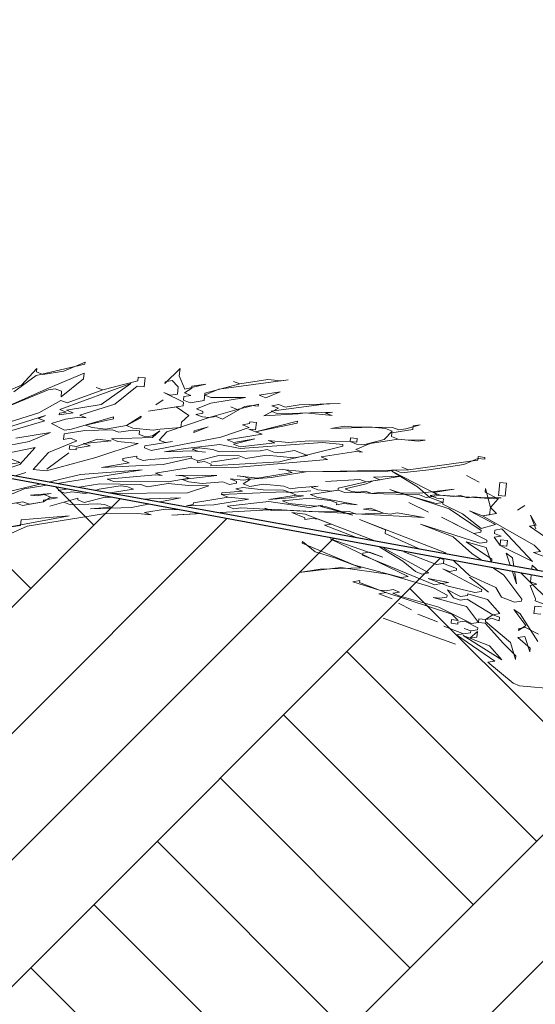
# Model space of a CAD drawing. Header units: millimetres. Extents: x 208545 to 5957542, y -593447 to 257160.
# Tile 45 of 60: x 5945517 to 5946267, y -589689 to -588257. Entities that reach past the tile are written whole.
import ezdxf

# ---------------------------------------------------------------- set-up
doc = ezdxf.new("R2010")
doc.units = ezdxf.units.MM
doc.header["$MEASUREMENT"] = 0
doc.linetypes.add('Wipeout_Contour', pattern=[1000, 0, -1000])
doc.layers.add('Sytuacja - Teren', color=7, linetype='Continuous')
doc.layers.add('Wnętrze - Umeblowanie', color=7, linetype='Continuous')
for name, color, linetype, lineweight in [('Sytuacja - Teren_Nr_pióra__1', 7, 'Continuous', 13), ('Sytuacja - Teren_Nr_pióra__21', 7, 'Continuous', 25), ('Wnętrze - Umeblowanie_Nr_pióra__2', 8, 'Continuous', 13)]:
    doc.layers.add(name, color=color, linetype=linetype, lineweight=lineweight)

# ---------------------------------------------------------------- blocks, each defined once
blk = doc.blocks.new('Krzewy 27[17]_4', base_point=(5946573.8, -589259.9))
at = {"layer": 'Wnętrze - Umeblowanie_Nr_pióra__2', "color": 8, "linetype": 'Continuous', "lineweight": 13}
for p, q in [((5946124, -588947.4), (5946058, -588913.7)), ((5946058, -588913.7), (5946095.4, -588936.4)), ((5946166.6, -588919.7), (5946185.4, -588929.7)), ((5946185.4, -588929.7), (5946166.6, -588919.7)), ((5946064.8, -588944), (5946055.3, -588940.3)), ((5946055.3, -588940.3), (5946141.7, -588968.1)), ((5946095.4, -588936.4), (5946113.6, -588951.7)), ((5946193.9, -588944), (5946194.4, -588938.6)), ((5946194.4, -588938.6), (5946201.5, -588966.2)), ((5946215.2, -588930.1), (5946213.2, -588948.7)), ((5946225, -588931.1), (5946215.2, -588930.1)), ((5946223, -588949.7), (5946225, -588931.1)), ((5946122.6, -588960.7), (5946064.8, -588944)), ((5946113.6, -588951.7), (5946132.7, -588959.1)), ((5946113.9, -588949.1), (5946124, -588947.4)), ((5946123.5, -588952.8), (5946113.9, -588949.1)), ((5946133.3, -588953.8), (5946123.5, -588952.8)), ((5946132.4, -588961.7), (5946133.3, -588953.8)), ((5946212.7, -588954), (5946193.9, -588944)), ((5946201.5, -588966.2), (5946212.7, -588954)), ((5946213.2, -588948.7), (5946223, -588949.7)), ((5945883.3, -588970.7), (5945873.8, -588967.1)), ((5945873.8, -588967.1), (5945883.3, -588970.7)), ((5945893.4, -588969.1), (5945883.3, -588970.7)), ((5945883.3, -588970.7), (5945903.3, -588970.1)), ((5945903.3, -588970.1), (5945893.4, -588969.1)), ((5945963.3, -588965.6), (5945953.5, -588964.6)), ((5945953.5, -588964.6), (5946001.7, -588977.7)), ((5946001.7, -588977.7), (5945963.3, -588965.6)), ((5946083.1, -588959.3), (5946111.4, -588973)), ((5946111.4, -588973), (5946083.1, -588959.3)), ((5946132.7, -588959.1), (5946122.6, -588960.7)), ((5946160.8, -588975.4), (5946132.4, -588961.7)), ((5946141.7, -588968.1), (5946188.1, -588999.7)), ((5946201.5, -588966.2), (5946200.4, -588976.8)), ((5946210.5, -588975.2), (5946201.5, -588966.2)), ((5946251.4, -588963.4), (5946240.8, -588970.3)), ((5946240.8, -588970.3), (5946251.4, -588963.4)), ((5945932.4, -588975.9), (5945912.8, -588973.8)), ((5945912.8, -588973.8), (5945931.9, -588981.2)), ((5945931.9, -588981.2), (5945931.6, -588983.8)), ((5945931.6, -588983.8), (5945941.7, -588982.2)), ((5946056.5, -589023.6), (5945932.4, -588975.9)), ((5945941.7, -588982.2), (5945951.5, -588983.2)), ((5945951.5, -588983.2), (5945970.6, -588990.6)), ((5946135.1, -589031.8), (5946011, -588984)), ((5946011, -588984), (5946049.2, -588998.7)), ((5946177.7, -589004), (5946130.5, -588980.3)), ((5946130.5, -588980.3), (5946196.5, -589014)), ((5946188.3, -588997.1), (5946160.8, -588975.4)), ((5946190.3, -588978.5), (5946171.2, -588971.1)), ((5946171.2, -588971.1), (5946208.8, -588991.1)), ((5946190.3, -588978.5), (5946210.5, -588975.2)), ((5946200.4, -588976.8), (5946190.3, -588978.5)), ((5946265.3, -589021.2), (5946190.3, -588978.5)), ((5946267.7, -588997.3), (5946259.8, -588977.7)), ((5946259.8, -588977.7), (5946268.3, -588992)), ((5945970.6, -588990.6), (5945960.5, -588992.2)), ((5945960.5, -588992.2), (5946036.9, -589021.6)), ((5946049.2, -588998.7), (5946048.6, -589004)), ((5946186.1, -589018.3), (5946099.7, -588990.5)), ((5946099.7, -588990.5), (5946147.4, -589008.9)), ((5946208.8, -588991.1), (5946188.3, -588997.1)), ((5946208, -588999.1), (5946207.4, -589004.4)), ((5946218.1, -588997.5), (5946208, -588999.1)), ((5946227.1, -589006.5), (5946218.1, -588997.5)), ((5946268.3, -588992), (5946258.2, -588993.6)), ((5946258.2, -588993.6), (5946304.5, -589025.3)), ((5946045.1, -589038.6), (5945968.4, -589011.8)), ((5945968.4, -589011.8), (5946081.9, -589066.5)), ((5946048.6, -589004), (5946134, -589042.4)), ((5946147.4, -589008.9), (5946174.7, -589033.2)), ((5946187.8, -589002.4), (5946177.7, -589004)), ((5946188.1, -588999.7), (5946187.8, -589002.4)), ((5946217, -589008.1), (5946206.9, -589009.7)), ((5946206.9, -589009.7), (5946215.6, -589021.4)), ((5946207.4, -589004.4), (5946217, -589008.1)), ((5946216.4, -589013.4), (5946215.6, -589021.4)), ((5946226.2, -589014.4), (5946216.4, -589013.4)), ((5946262.8, -589045.1), (5946227.1, -589006.5)), ((5945928, -589018.3), (5945928.3, -589015.7)), ((5946004.1, -589050.4), (5945928, -589018.3)), ((5945928.3, -589015.7), (5945946.6, -589031)), ((5946036.9, -589021.6), (5946074.2, -589044.3)), ((5946046.4, -589025.3), (5946056.5, -589023.6)), ((5946112.1, -589061.6), (5946046.4, -589025.3)), ((5946195.4, -589024.6), (5946166.5, -589016.3)), ((5946166.5, -589016.3), (5946203.6, -589041.6)), ((5946196.2, -589016.7), (5946186.1, -589018.3)), ((5946203, -589046.9), (5946195.4, -589024.6)), ((5946196.5, -589014), (5946196.2, -589016.7)), ((5946215.6, -589021.4), (5946262.8, -589045.1)), ((5946215.6, -589021.4), (5946225.4, -589022.4)), ((5946225.4, -589022.4), (5946226.2, -589014.4)), ((5946274.2, -589030.2), (5946265.3, -589021.2)), ((5945946.6, -589031), (5945975.5, -589039.4)), ((5945975.5, -589039.4), (5946013.7, -589054.1)), ((5946015.6, -589035.5), (5946015.9, -589032.8)), ((5946120.3, -589078.6), (5946015.6, -589035.5)), ((5946015.9, -589032.8), (5946026, -589031.2)), ((5946026, -589031.2), (5946045.1, -589038.6)), ((5946123.3, -589049.4), (5946075.6, -589031)), ((5946075.6, -589031), (5946123.3, -589049.4)), ((5946134, -589042.4), (5946133.4, -589047.7)), ((5946171.3, -589065.1), (5946135.1, -589031.8)), ((5946174.7, -589033.2), (5946221, -589064.9)), ((5946203.6, -589041.6), (5946203, -589046.9)), ((5946233.6, -589039.4), (5946224.3, -589033)), ((5946224.3, -589033), (5946239.5, -589077.6)), ((5946239.5, -589077.6), (5946233.6, -589039.4)), ((5946264.2, -589031.8), (5946274.2, -589030.2)), ((5946283.2, -589039.1), (5946264.2, -589031.8)), ((5945923.6, -589060.8), (5945983.9, -589053.7)), ((5945953.9, -589055.9), (5945923.6, -589060.8)), ((5946013.7, -589054.1), (5945953.9, -589055.9)), ((5945983.9, -589053.7), (5946052.4, -589063.5)), ((5946071.8, -589068.2), (5946004.1, -589050.4)), ((5946074.2, -589044.3), (5946092.5, -589059.6)), ((5946133.4, -589047.7), (5946123.3, -589049.4)), ((5946123.3, -589049.4), (5946133.4, -589047.7)), ((5946142.2, -589059.4), (5946132.6, -589055.7)), ((5946132.6, -589055.7), (5946189.1, -589085.7)), ((5946133.4, -589047.7), (5946152.5, -589055.1)), ((5946152.5, -589055.1), (5946152.3, -589057.7)), ((5946262.2, -589050.4), (5946259.7, -589074.3)), ((5946289.5, -589074.7), (5946262.2, -589050.4)), ((5946052.4, -589063.5), (5946110.2, -589080.2)), ((5946081.9, -589066.5), (5946071.8, -589068.2)), ((5946092.5, -589059.6), (5946102, -589063.3)), ((5946102, -589063.3), (5946112.1, -589061.6)), ((5946140.5, -589075.3), (5946111.3, -589069.6)), ((5946111.3, -589069.6), (5946130.4, -589076.9)), ((5946152.3, -589057.7), (5946142.2, -589059.4)), ((5946171.1, -589067.8), (5946198.6, -589089.4)), ((5946198.6, -589089.4), (5946171.1, -589067.8)), ((5946209.3, -589082.5), (5946171.3, -589065.1)), ((5946221, -589064.9), (5946247.2, -589099.8)), ((5946011.7, -589072.7), (5946001.6, -589074.3)), ((5946001.6, -589074.3), (5946040.1, -589086.4)), ((5946011.4, -589075.3), (5946011.7, -589072.7)), ((5946040.1, -589086.4), (5946011.4, -589075.3)), ((5946110.2, -589080.2), (5946119.8, -589083.9)), ((5946119.8, -589083.9), (5946138.6, -589093.9)), ((5946130.4, -589076.9), (5946120.3, -589078.6)), ((5946130.4, -589076.9), (5946140.5, -589075.3)), ((5946140, -589080.6), (5946130.4, -589076.9)), ((5946178.7, -589090), (5946140, -589080.6)), ((5946217.7, -589096.8), (5946209.3, -589082.5)), ((5946269.3, -589078), (5946259.2, -589079.6)), ((5946259.2, -589079.6), (5946267.1, -589099.2)), ((5946259.7, -589074.3), (5946269.3, -589078)), ((5946049.6, -589090), (5946039.5, -589091.7)), ((5946039.5, -589091.7), (5946049.6, -589090)), ((5946039.5, -589091.7), (5946058.6, -589099)), ((5946058.6, -589099), (5946039.5, -589091.7)), ((5946049.9, -589087.4), (5946040.1, -589086.4)), ((5946040.1, -589086.4), (5946049.6, -589090)), ((5946049.6, -589090), (5946145.6, -589121.5)), ((5946060, -589085.7), (5946049.9, -589087.4)), ((5946059.5, -589091), (5946069.5, -589089.4)), ((5946069, -589094.7), (5946059.5, -589091)), ((5946069.5, -589089.4), (5946060, -589085.7)), ((5946126.8, -589111.5), (5946069, -589094.7)), ((5946128.2, -589098.2), (5946118.4, -589097.2)), ((5946118.4, -589097.2), (5946166.7, -589110.2)), ((5946138.3, -589096.6), (5946128.2, -589098.2)), ((5946138.6, -589093.9), (5946138.3, -589096.6)), ((5946158.2, -589095.9), (5946139.4, -589085.9)), ((5946139.4, -589085.9), (5946148.1, -589097.6)), ((5946148.1, -589097.6), (5946157.7, -589101.3)), ((5946157.7, -589101.3), (5946167.8, -589099.6)), ((5946168.3, -589094.3), (5946158.2, -589095.9)), ((5946167.8, -589099.6), (5946205.1, -589122.3)), ((5946168.6, -589091.7), (5946168.3, -589094.3)), ((5946197.5, -589100), (5946168.6, -589091.7)), ((5946188.8, -589088.4), (5946178.7, -589090)), ((5946189.1, -589085.7), (5946188.8, -589088.4)), ((5946236.8, -589104.1), (5946217.7, -589096.8)), ((5946267.1, -589099.2), (5946266.8, -589101.9)), ((5946067.9, -589105.3), (5946086.7, -589115.4)), ((5946086.7, -589115.4), (5946067.9, -589105.3)), ((5946174, -589135.2), (5946126.8, -589111.5)), ((5946166.7, -589110.2), (5946184.1, -589133.5)), ((5946215.2, -589120.7), (5946197.5, -589100)), ((5946246.9, -589102.5), (5946236.8, -589104.1)), ((5946247.2, -589099.8), (5946246.9, -589102.5)), ((5946266, -589109.8), (5946264.9, -589120.4)), ((5946275.8, -589110.8), (5946266, -589109.8)), ((5946266.8, -589101.9), (5946285.9, -589109.2)), ((5946045.8, -589127.2), (5946151, -589165)), ((5946151, -589165), (5946045.8, -589127.2)), ((5946096, -589121.7), (5946124.6, -589132.7)), ((5946124.6, -589132.7), (5946096, -589121.7)), ((5946145.6, -589121.5), (5946154.6, -589130.5)), ((5946184.6, -589128.2), (5946184.1, -589133.5)), ((5946194.5, -589129.2), (5946184.6, -589128.2)), ((5946205.1, -589122.3), (5946194.5, -589129.2)), ((5946194.5, -589129.2), (5946204.6, -589127.6)), ((5946204.6, -589127.6), (5946214.1, -589131.3)), ((5946205.1, -589122.3), (5946215.2, -589120.7)), ((5946214.7, -589126), (5946205.1, -589122.3)), ((5946214.1, -589131.3), (5946214.7, -589126)), ((5946245, -589121.1), (5946235.7, -589114.7)), ((5946235.7, -589114.7), (5946253.1, -589138)), ((5946270.6, -589161.3), (5946245, -589121.1)), ((5946264.9, -589120.4), (5946274.7, -589121.5)), ((5946162.5, -589150.1), (5946133.9, -589139)), ((5946133.9, -589139), (5946162.5, -589150.1)), ((5946144.8, -589129.4), (5946144.3, -589134.8)), ((5946144.3, -589134.8), (5946154.1, -589135.8)), ((5946154.6, -589130.5), (5946144.8, -589129.4)), ((5946154.1, -589135.8), (5946154.4, -589133.1)), ((5946154.4, -589133.1), (5946164.4, -589131.5)), ((5946172.9, -589145.8), (5946163.3, -589142.1)), ((5946163.3, -589142.1), (5946172.9, -589145.8)), ((5946164.4, -589131.5), (5946183.3, -589141.5)), ((5946184.1, -589133.5), (5946174, -589135.2)), ((5946183.3, -589141.5), (5946183, -589144.1)), ((5946184.1, -589133.5), (5946193.9, -589134.5)), ((5946193.9, -589134.5), (5946220.6, -589164.2)), ((5946194.2, -589131.9), (5946194.5, -589129.2)), ((5946230.7, -589162.5), (5946194.2, -589131.9)), ((5946253.1, -589138), (5946242.5, -589145)), ((5946242.5, -589145), (5946242.7, -589142.3)), ((5946242.7, -589142.3), (5946252.8, -589140.7)), ((5946252.8, -589140.7), (5946271.7, -589150.7)), ((5946162.5, -589150.1), (5946152.4, -589151.7)), ((5946152.4, -589151.7), (5946208, -589189.7)), ((5946171.8, -589156.4), (5946162.2, -589152.7)), ((5946162.2, -589152.7), (5946218.1, -589188.1)), ((5946172.6, -589148.4), (5946162.5, -589150.1)), ((5946171.8, -589156.4), (5946182.7, -589146.8)), ((5946181.9, -589154.8), (5946171.8, -589156.4)), ((5946200.4, -589167.4), (5946171.8, -589156.4)), ((5946172.9, -589145.8), (5946172.6, -589148.4)), ((5946183, -589144.1), (5946172.9, -589145.8)), ((5946182.7, -589146.8), (5946181.9, -589154.8)), ((5946251.5, -589153.9), (5946241.4, -589155.6)), ((5946241.4, -589155.6), (5946259.6, -589170.9)), ((5946259.1, -589176.2), (5946251.5, -589153.9)), ((5946218.1, -589188.1), (5946200.4, -589167.4)), ((5946220.6, -589164.2), (5946238.6, -589182.1)), ((5946238.1, -589187.4), (5946230.7, -589162.5)), ((5946259.6, -589170.9), (5946259.1, -589176.2)), ((5946238.6, -589182.1), (5946238.1, -589187.4)), ((5946208, -589189.7), (5946197.9, -589191.3)), ((5946197.9, -589191.3), (5946234.5, -589222)), ((5946234.5, -589222), (5946244, -589225.6)), ((5946244, -589225.6), (5946411.2, -589240.3))]:
    blk.add_line(p, q, dxfattribs=at)
blk = doc.blocks.new('Krzewy 27[18]_4', base_point=(5945509.6, -589034.4))
at = {"layer": 'Wnętrze - Umeblowanie_Nr_pióra__2', "color": 8, "linetype": 'Continuous', "lineweight": 13}
for p, q in [((5945612.3, -588755.2), (5945581.2, -588768.1)), ((5945612, -588757.9), (5945612.3, -588755.2)), ((5945541.9, -588764), (5945519.5, -588788.5)), ((5945540.8, -588774.6), (5945612, -588757.9)), ((5945541.3, -588769.3), (5945541.9, -588764)), ((5945550.9, -588773), (5945541.3, -588769.3)), ((5945581.2, -588768.1), (5945550.9, -588773)), ((5945750.3, -588764.2), (5945728.2, -588786)), ((5945749.2, -588774.8), (5945750.3, -588764.2)), ((5945508.6, -588798.1), (5945540.8, -588774.6)), ((5945610.6, -588771.1), (5945558.8, -588792.6)), ((5945577.3, -588805.3), (5945609.8, -588779.1)), ((5945609.8, -588779.1), (5945610.6, -588771.1)), ((5945688.9, -588782), (5945637.9, -588795.4)), ((5945689.5, -588776.6), (5945688.9, -588782)), ((5945699.3, -588777.7), (5945689.5, -588776.6)), ((5945697.9, -588790.9), (5945699.3, -588777.7)), ((5945728.2, -588786), (5945728.5, -588783.4)), ((5945728.5, -588783.4), (5945738.6, -588781.7)), ((5945738.6, -588781.7), (5945747.6, -588790.7)), ((5945757.1, -588794.4), (5945749.2, -588774.8)), ((5945806.8, -588794.2), (5945907.5, -588780.5)), ((5945837.3, -588786.6), (5945827.8, -588783)), ((5945827.8, -588783), (5945837.3, -588786.6)), ((5945877.7, -588780.1), (5945837.3, -588786.6)), ((5945897.4, -588782.1), (5945877.7, -588780.1)), ((5945907.5, -588780.5), (5945897.4, -588782.1)), ((5945558.8, -588792.6), (5945475.5, -588829.6)), ((5945519.5, -588788.5), (5945488.4, -588801.4)), ((5945496.3, -588821), (5945558.5, -588795.2)), ((5945558.5, -588795.2), (5945568.6, -588793.6)), ((5945568.6, -588793.6), (5945578.1, -588797.3)), ((5945678.6, -588786.2), (5945575.4, -588823.8)), ((5945578.1, -588797.3), (5945577.3, -588805.3)), ((5945637.9, -588795.4), (5945586.3, -588814.2)), ((5945637.9, -588795.4), (5945628.3, -588791.8)), ((5945628.3, -588791.8), (5945637.9, -588795.4)), ((5945635.7, -588816.7), (5945678.6, -588786.2)), ((5945655.6, -588816.1), (5945688.1, -588789.9)), ((5945688.1, -588789.9), (5945697.9, -588790.9)), ((5945747.6, -588790.7), (5945746.5, -588801.4)), ((5945756.6, -588799.7), (5945767.2, -588792.8)), ((5945787.7, -588786.8), (5945757.1, -588794.4)), ((5945767.2, -588792.8), (5945767.5, -588790.1)), ((5945767.5, -588790.1), (5945787.7, -588786.8)), ((5945786, -588802.8), (5945806.8, -588794.2)), ((5945837.3, -588786.6), (5945786.3, -588800.1)), ((5945895.7, -588798.1), (5945865.4, -588803)), ((5945875, -588806.7), (5945895.7, -588798.1)), ((5945576.8, -588810.6), (5945545.1, -588828.7)), ((5945586.3, -588814.2), (5945576.8, -588810.6)), ((5945725.7, -588809.9), (5945715.1, -588816.9)), ((5945715.1, -588816.9), (5945725.7, -588809.9)), ((5945736.4, -588803), (5945726.8, -588799.3)), ((5945726.8, -588799.3), (5945755.2, -588813)), ((5945746.5, -588801.4), (5945736.4, -588803)), ((5945755.2, -588813), (5945754.6, -588818.3)), ((5945755.5, -588810.3), (5945756, -588805)), ((5945765, -588814), (5945755.5, -588810.3)), ((5945756, -588805), (5945766.1, -588803.4)), ((5945766.1, -588803.4), (5945756.6, -588799.7)), ((5945785.2, -588810.7), (5945765, -588814)), ((5945786.3, -588800.1), (5945785.2, -588810.7)), ((5945795.6, -588806.5), (5945786, -588802.8)), ((5945794.8, -588814.4), (5945845.2, -588806.2)), ((5945845.2, -588806.2), (5945795.6, -588806.5)), ((5945865.4, -588803), (5945875, -588806.7)), ((5945584.9, -588827.5), (5945574.8, -588829.2)), ((5945575.4, -588823.8), (5945584.9, -588827.5)), ((5945585.2, -588824.9), (5945635.7, -588816.7)), ((5945594.7, -588828.5), (5945585.2, -588824.9)), ((5945604.3, -588832.2), (5945655.6, -588816.1)), ((5945754.6, -588818.3), (5945704.2, -588826.5)), ((5945704.2, -588826.5), (5945744.5, -588819.9)), ((5945744.5, -588819.9), (5945763.1, -588832.6)), ((5945774, -588823), (5945794.8, -588814.4)), ((5945783.6, -588826.7), (5945774, -588823)), ((5945783.3, -588829.3), (5945783.6, -588826.7)), ((5945833.5, -588823.8), (5945792.5, -588835.7)), ((5945812.2, -588837.7), (5945843.9, -588819.5)), ((5945833.5, -588823.8), (5945823.9, -588820.1)), ((5945823.9, -588820.1), (5945833.5, -588823.8)), ((5945864.1, -588816.3), (5945833.5, -588823.8)), ((5945843.9, -588819.5), (5945854, -588817.9)), ((5945854, -588817.9), (5945863.8, -588818.9)), ((5945863.8, -588818.9), (5945864.1, -588816.3)), ((5945893.2, -588822), (5945872.2, -588833.2)), ((5945882.9, -588826.3), (5945963.4, -588815.8)), ((5945892.4, -588829.9), (5945882.9, -588826.3)), ((5945893.8, -588816.7), (5945883.7, -588818.3)), ((5945883.7, -588818.3), (5945893.2, -588822)), ((5945972.1, -588827.5), (5945892.4, -588829.9)), ((5945903.3, -588820.3), (5945893.8, -588816.7)), ((5945923.5, -588817.1), (5945903.3, -588820.3)), ((5945983.3, -588815.2), (5945923.5, -588817.1)), ((5945962, -588829.1), (5945972.1, -588827.5)), ((5945963.4, -588815.8), (5945983.3, -588815.2)), ((5945471.9, -588864.1), (5945553.8, -588840.4)), ((5945554.6, -588832.4), (5945472.5, -588858.8)), ((5945545.1, -588828.7), (5945493.8, -588844.9)), ((5945544.3, -588836.7), (5945554.6, -588832.4)), ((5945553.8, -588840.4), (5945544.3, -588836.7)), ((5945563.3, -588844.1), (5945583.8, -588838.1)), ((5945574.5, -588831.8), (5945594.7, -588828.5)), ((5945574.8, -588829.2), (5945574.5, -588831.8)), ((5945583.8, -588838.1), (5945604, -588834.9)), ((5945653.7, -588834.7), (5945592.3, -588852.4)), ((5945604, -588834.9), (5945613.8, -588835.9)), ((5945613.8, -588835.9), (5945604.3, -588832.2)), ((5945612.7, -588846.5), (5945653.4, -588837.3)), ((5945653.4, -588837.3), (5945653.7, -588834.7)), ((5945693.5, -588833.4), (5945672.2, -588847.3)), ((5945672.2, -588847.3), (5945693.2, -588836.1)), ((5945693.2, -588836.1), (5945693.5, -588833.4)), ((5945730.9, -588856.1), (5945792.5, -588835.7)), ((5945763.1, -588832.6), (5945752.2, -588842.2)), ((5945773.2, -588831), (5945783.3, -588829.3)), ((5945782.7, -588834.6), (5945773.2, -588831)), ((5945792.5, -588835.7), (5945782.7, -588834.6)), ((5945792.5, -588835.7), (5945802.6, -588834)), ((5945802.6, -588834), (5945812.2, -588837.7)), ((5945851.5, -588841.8), (5945851.2, -588844.4)), ((5945861.3, -588842.8), (5945851.5, -588841.8)), ((5945921, -588841), (5945859.9, -588856.1)), ((5945872.2, -588833.2), (5945922.2, -588830.3)), ((5945920.8, -588843.6), (5945921, -588841)), ((5945922.2, -588830.3), (5945932.2, -588828.7)), ((5945932.2, -588828.7), (5945971.5, -588832.8)), ((5945971.5, -588832.8), (5945962, -588829.1)), ((5945582.2, -588854.1), (5945563.3, -588844.1)), ((5945611.9, -588854.5), (5945581.6, -588859.4)), ((5945592.3, -588852.4), (5945582.2, -588854.1)), ((5945651.7, -588853.3), (5945611.9, -588854.5)), ((5945622.3, -588850.2), (5945612.7, -588846.5)), ((5945641.9, -588852.2), (5945622.3, -588850.2)), ((5945672.2, -588847.3), (5945641.9, -588852.2)), ((5945661.3, -588856.9), (5945651.7, -588853.3)), ((5945681.5, -588853.7), (5945661.3, -588856.9)), ((5945681.8, -588851), (5945672.2, -588847.3)), ((5945691.3, -588854.7), (5945681.5, -588853.7)), ((5945711.2, -588854.1), (5945681.8, -588851)), ((5945690.7, -588860), (5945691.3, -588854.7)), ((5945710.1, -588864.7), (5945721, -588855.1)), ((5945721, -588855.1), (5945710.4, -588862)), ((5945721.3, -588852.4), (5945711.2, -588854.1)), ((5945719.7, -588868.4), (5945730.9, -588856.1)), ((5945751.3, -588850.2), (5945721.3, -588852.4)), ((5945752.2, -588842.2), (5945751.3, -588850.2)), ((5945770.4, -588857.5), (5945791.2, -588848.9)), ((5945770.7, -588854.9), (5945770.4, -588857.5)), ((5945791.2, -588848.9), (5945770.7, -588854.9)), ((5945850.6, -588849.8), (5945809.4, -588864.3)), ((5945851.2, -588844.4), (5945841.1, -588846.1)), ((5945841.1, -588846.1), (5945850.6, -588849.8)), ((5945859.9, -588856.1), (5945850.4, -588852.4)), ((5945850.4, -588852.4), (5945860.2, -588853.4)), ((5945859.9, -588856.1), (5945920.8, -588843.6)), ((5945869.5, -588859.8), (5945859.9, -588856.1)), ((5945860.2, -588853.4), (5945861.3, -588842.8)), ((5945989.8, -588848.1), (5945969.6, -588851.4)), ((5945969.6, -588851.4), (5946029.4, -588849.5)), ((5945999.6, -588849.1), (5945989.8, -588848.1)), ((5946059.1, -588849.9), (5945999.6, -588849.1)), ((5946029.4, -588849.5), (5946049, -588851.6)), ((5946058.5, -588855.3), (5946047.3, -588867.5)), ((5946049, -588851.6), (5946058.5, -588855.3)), ((5946058.3, -588857.9), (5946088.6, -588853)), ((5946068.6, -588853.6), (5946059.1, -588849.9)), ((5946078.7, -588852), (5946068.6, -588853.6)), ((5946099.2, -588846.1), (5946078.7, -588852)), ((5946088.6, -588853), (5946089.1, -588847.7)), ((5946089.1, -588847.7), (5946099.2, -588846.1)), ((5945459.9, -588884.3), (5945530.8, -588870.2)), ((5945562, -588857.3), (5945511.5, -588865.5)), ((5945530.8, -588870.2), (5945562, -588857.3)), ((5945600.4, -588869.4), (5945558.9, -588886.6)), ((5945581.6, -588859.4), (5945580.8, -588867.4)), ((5945580.8, -588867.4), (5945590.9, -588865.7)), ((5945590.9, -588865.7), (5945600.4, -588869.4)), ((5945630.4, -588867.1), (5945599.6, -588877.4)), ((5945610, -588873.1), (5945650.1, -588869.2)), ((5945650.1, -588869.2), (5945630.4, -588867.1)), ((5945650.4, -588866.5), (5945710.1, -588864.7)), ((5945659.9, -588870.2), (5945650.4, -588866.5)), ((5945689.4, -588873.3), (5945659.9, -588870.2)), ((5945700.3, -588863.7), (5945690.7, -588860)), ((5945698.9, -588876.9), (5945739.3, -588870.4)), ((5945710.4, -588862), (5945700.3, -588863.7)), ((5945809.4, -588864.3), (5945708.2, -588883.3)), ((5945729.2, -588872), (5945719.7, -588868.4)), ((5945739.3, -588870.4), (5945729.2, -588872)), ((5945819, -588867.9), (5945869.5, -588859.8)), ((5945828.5, -588871.6), (5945819, -588867.9)), ((5945828.2, -588874.3), (5945858.8, -588866.7)), ((5945858.8, -588866.7), (5945828.5, -588871.6)), ((5945907.9, -588871.8), (5945878.5, -588868.8)), ((5945878.5, -588868.8), (5945888, -588872.4)), ((5945937.9, -588869.6), (5945907.9, -588871.8)), ((5945997.4, -588870.4), (5945937.9, -588869.6)), ((5945998, -588865.1), (5945997.4, -588870.4)), ((5946007, -588874.1), (5945997.4, -588870.4)), ((5945997.4, -588870.4), (5946007.2, -588871.4)), ((5946007.8, -588866.1), (5945998, -588865.1)), ((5946007.2, -588871.4), (5946007.8, -588866.1)), ((5946047.3, -588867.5), (5946016.8, -588875.1)), ((5946026.9, -588873.4), (5946067.3, -588866.9)), ((5946057.7, -588863.2), (5946058.3, -588857.9)), ((5946067.3, -588866.9), (5946057.7, -588863.2)), ((5946067.3, -588866.9), (5946096.7, -588870)), ((5946077.1, -588867.9), (5946067.3, -588866.9)), ((5946106.8, -588868.3), (5946077.1, -588867.9)), ((5946096.7, -588870), (5946106.8, -588868.3)), ((5945539.8, -588879.2), (5945479, -588891.7)), ((5945517.4, -588903.7), (5945539.8, -588879.2)), ((5945589.8, -588876.3), (5945589.2, -588881.7)), ((5945589.2, -588881.7), (5945599, -588882.7)), ((5945599.6, -588877.4), (5945589.8, -588876.3)), ((5945599, -588882.7), (5945599.3, -588880)), ((5945599.3, -588880), (5945619.5, -588876.7)), ((5945619.5, -588876.7), (5945610, -588873.1)), ((5945627.7, -588893.7), (5945689.4, -588873.3)), ((5945698.6, -588879.6), (5945698.9, -588876.9)), ((5945708.2, -588883.3), (5945698.6, -588879.6)), ((5945758.1, -588880.4), (5945727.8, -588885.3)), ((5945727.8, -588885.3), (5945767.7, -588884.1)), ((5945808.3, -588874.9), (5945758.1, -588880.4)), ((5945767.7, -588884.1), (5945787.3, -588886.1)), ((5945767.9, -588881.4), (5945778, -588879.8)), ((5945777.5, -588885.1), (5945767.9, -588881.4)), ((5945778, -588879.8), (5945797.7, -588881.8)), ((5945797.7, -588881.8), (5945807.2, -588885.5)), ((5945807.2, -588885.5), (5945867, -588883.7)), ((5945837.5, -588880.6), (5945808.3, -588874.9)), ((5945837.8, -588878), (5945828.2, -588874.3)), ((5945957.6, -588871.6), (5945837.5, -588880.6)), ((5945888, -588872.4), (5945837.8, -588878)), ((5945867, -588883.7), (5945877.1, -588882)), ((5945877.1, -588882), (5945886.6, -588885.7)), ((5945895.1, -588900), (5945986.8, -588877.3)), ((5945896.4, -588886.7), (5945916.6, -588883.5)), ((5945916.6, -588883.5), (5945935.7, -588890.8)), ((5945955.4, -588892.9), (5946005.9, -588884.7)), ((5945987, -588874.7), (5945957.6, -588871.6)), ((5945986.8, -588877.3), (5945987, -588874.7)), ((5946005.9, -588884.7), (5946015.7, -588885.7)), ((5946006.1, -588882), (5946026.9, -588873.4)), ((5946015.7, -588885.7), (5946006.1, -588882)), ((5946016.8, -588875.1), (5946007, -588874.1)), ((5945498.6, -588893.7), (5945517.7, -588901.1)), ((5945558.9, -588886.6), (5945536.5, -588911.1)), ((5945556.2, -588913.1), (5945627.7, -588893.7)), ((5945588.7, -588887), (5945556.4, -588910.5)), ((5945556.4, -588910.5), (5945588.7, -588887)), ((5945667.2, -588895.1), (5945667, -588897.8)), ((5945667, -588897.8), (5945676.5, -588901.5)), ((5945687.4, -588891.9), (5945667.2, -588895.1)), ((5945687.2, -588894.5), (5945687.4, -588891.9)), ((5945696.7, -588898.2), (5945687.2, -588894.5)), ((5945706.8, -588896.6), (5945696.7, -588898.2)), ((5945766.8, -588892.1), (5945706.8, -588896.6)), ((5945725.9, -588903.9), (5945766.6, -588894.7)), ((5945766.6, -588894.7), (5945766.8, -588892.1)), ((5945776.1, -588898.4), (5945766.6, -588894.7)), ((5945766.6, -588894.7), (5945776.1, -588898.4)), ((5945776.1, -588898.4), (5945775.8, -588901)), ((5945806.7, -588890.8), (5945776.1, -588898.4)), ((5945787.3, -588886.1), (5945777.5, -588885.1)), ((5945836.1, -588893.9), (5945795.7, -588900.4)), ((5945795.7, -588900.4), (5945836.1, -588893.9)), ((5945836.4, -588891.2), (5945806.7, -588890.8)), ((5945824.7, -588908.8), (5945964.9, -588896.5)), ((5945846, -588894.9), (5945836.4, -588891.2)), ((5945876.2, -588890), (5945846, -588894.9)), ((5945915.5, -588894.1), (5945876.2, -588890)), ((5945886.6, -588885.7), (5945896.4, -588886.7)), ((5945935.7, -588890.8), (5945915.5, -588894.1)), ((5945964.9, -588896.5), (5945955.4, -588892.9)), ((5946183.2, -588897.7), (5946082.5, -588911.4)), ((5946162.7, -588903.7), (5946183.5, -588895.1)), ((5946183.7, -588892.4), (5946183.2, -588897.7)), ((5946183.5, -588895.1), (5946193.3, -588896.1)), ((5946193.6, -588893.4), (5946183.7, -588892.4)), ((5946193.3, -588896.1), (5946193.6, -588893.4)), ((5945455.8, -588924.2), (5945517.4, -588903.7)), ((5945517.7, -588901.1), (5945457.1, -588910.9)), ((5945536.5, -588911.1), (5945556.2, -588913.1)), ((5945695.3, -588911.5), (5945605.3, -588918.2)), ((5945676.5, -588901.5), (5945636.1, -588908)), ((5945636.1, -588908), (5945725.9, -588903.9)), ((5945665, -588916.4), (5945695.3, -588911.5)), ((5945714.7, -588916.2), (5945765.2, -588908)), ((5945765.2, -588908), (5945824.7, -588908.8)), ((5945775.8, -588901), (5945785.9, -588899.4)), ((5945785.9, -588899.4), (5945795.5, -588903.1)), ((5945795.2, -588905.7), (5945895.1, -588900)), ((5945795.5, -588903.1), (5945795.2, -588905.7)), ((5945933.2, -588914.7), (5945894, -588910.6)), ((5945894, -588910.6), (5945903.8, -588911.6)), ((5945903.8, -588911.6), (5945913.3, -588915.3)), ((5946082.5, -588911.4), (5945933.2, -588914.7)), ((5946052.5, -588913.7), (5946062.6, -588912)), ((5946062.6, -588912), (5946072.1, -588915.7)), ((5946072.1, -588915.7), (5946112.2, -588911.8)), ((5946082.5, -588911.4), (5946072.9, -588907.8)), ((5946072.9, -588907.8), (5946082.5, -588911.4)), ((5946112.2, -588911.8), (5946162.7, -588903.7)), ((5945454.4, -588937.4), (5945526.2, -588915.4)), ((5945526.2, -588915.4), (5945454.4, -588937.4)), ((5945605.3, -588918.2), (5945503.5, -588942.5)), ((5945523.7, -588939.3), (5945665, -588916.4)), ((5945644.3, -588925), (5945714.4, -588918.8)), ((5945653.8, -588928.6), (5945644.3, -588925)), ((5945714.4, -588918.8), (5945724.2, -588919.8)), ((5945724.2, -588919.8), (5945714.7, -588916.2)), ((5945763.5, -588923.9), (5945733.2, -588928.8)), ((5945803.6, -588920), (5945744.2, -588919.2)), ((5945744.2, -588919.2), (5945754, -588920.2)), ((5945753.4, -588925.6), (5945803.6, -588920)), ((5945763, -588929.2), (5945753.4, -588925.6)), ((5945754, -588920.2), (5945763.5, -588923.9)), ((5945842.6, -588926.8), (5945823, -588924.7)), ((5945823, -588924.7), (5945832.5, -588928.4)), ((5945862.8, -588923.5), (5945833.4, -588920.4)), ((5945833.4, -588920.4), (5945843.2, -588921.5)), ((5945842.1, -588932.1), (5945852.7, -588925.1)), ((5945852.7, -588925.1), (5945842.6, -588926.8)), ((5945843.2, -588921.5), (5945852.7, -588925.1)), ((5945852.7, -588925.1), (5945882.8, -588922.9)), ((5945913.3, -588915.3), (5945862.8, -588923.5)), ((5945882.8, -588922.9), (5945933.2, -588914.7)), ((5945933.2, -588914.7), (5946052.5, -588913.7)), ((5946011.5, -588925.5), (5945961.6, -588928.4)), ((5945961.6, -588928.4), (5946011.5, -588925.5)), ((5946021.1, -588929.2), (5946011.5, -588925.5)), ((5946011.5, -588925.5), (5946021.1, -588929.2)), ((5946020.8, -588931.9), (5946031.2, -588927.6)), ((5946041.3, -588925.9), (5946021.1, -588929.2)), ((5946031.2, -588927.6), (5946071.6, -588921)), ((5946071.6, -588921), (5946031.7, -588922.3)), ((5946031.7, -588922.3), (5946041.3, -588925.9)), ((5945492.6, -588952.1), (5945523.7, -588939.3)), ((5945633.6, -588931.9), (5945573.1, -588941.7)), ((5945573.1, -588941.7), (5945582.6, -588945.4)), ((5945612.3, -588945.8), (5945632.8, -588939.9)), ((5945632.8, -588939.9), (5945663.1, -588935)), ((5945693.1, -588932.7), (5945633.6, -588931.9)), ((5945682.5, -588939.7), (5945642.1, -588946.2)), ((5945733.2, -588928.8), (5945653.8, -588928.6)), ((5945663.1, -588935), (5945672.9, -588936)), ((5945672.9, -588936), (5945682.5, -588939.7)), ((5945702.7, -588936.4), (5945693.1, -588932.7)), ((5945733, -588931.5), (5945702.7, -588936.4)), ((5945762.4, -588934.5), (5945733, -588931.5)), ((5945761.3, -588945.2), (5945792.2, -588934.9)), ((5945792.2, -588934.9), (5945762.4, -588934.5)), ((5945782.6, -588931.3), (5945763, -588929.2)), ((5945812.6, -588929), (5945782.6, -588931.3)), ((5945822.2, -588932.7), (5945812.6, -588929)), ((5945832.3, -588931.1), (5945822.2, -588932.7)), ((5945841.5, -588937.4), (5945831.4, -588939)), ((5945831.4, -588939), (5945841, -588942.7)), ((5945832.5, -588928.4), (5945832.3, -588931.1)), ((5945871, -588940.5), (5945841.5, -588937.4)), ((5945851.6, -588935.8), (5945842.1, -588932.1)), ((5945871.8, -588932.5), (5945851.6, -588935.8)), ((5945900.7, -588940.9), (5945871, -588940.5)), ((5945901.3, -588935.5), (5945871.8, -588932.5)), ((5945910.3, -588944.5), (5945900.7, -588940.9)), ((5945910.8, -588939.2), (5945901.3, -588935.5)), ((5945920.9, -588937.6), (5945910.8, -588939.2)), ((5945951, -588935.3), (5945920.9, -588937.6)), ((5945939.8, -588947.6), (5945980.1, -588941.1)), ((5945940.9, -588937), (5945951, -588935.3)), ((5945950.4, -588940.7), (5945940.9, -588937)), ((5945970, -588942.7), (5945950.4, -588940.7)), ((5945980.1, -588941.1), (5945970, -588942.7)), ((5945980.4, -588938.4), (5945980.1, -588941.1)), ((5945980.1, -588941.1), (5945989.7, -588944.7)), ((5946021.1, -588929.2), (5945980.4, -588938.4)), ((5945990.2, -588939.4), (5946020.8, -588931.9)), ((5945999.8, -588943.1), (5945990.2, -588939.4)), ((5946149, -588939.8), (5946098.8, -588945.3)), ((5946118.7, -588944.7), (5946149, -588939.8)), ((5945562.7, -588946), (5945532.7, -588948.2)), ((5945532.7, -588948.2), (5945542.5, -588949.3)), ((5945542.5, -588949.3), (5945552.6, -588947.6)), ((5945562.1, -588951.3), (5945551.5, -588958.3)), ((5945551.5, -588958.3), (5945551.8, -588955.6)), ((5945551.8, -588955.6), (5945572, -588952.3)), ((5945552.6, -588947.6), (5945562.7, -588946)), ((5945552.6, -588947.6), (5945562.1, -588951.3)), ((5945562.1, -588951.3), (5945552.6, -588947.6)), ((5945601.7, -588952.7), (5945560.8, -588964.6)), ((5945572, -588952.3), (5945562.1, -588951.3)), ((5945582.6, -588945.4), (5945592.7, -588943.7)), ((5945592.7, -588943.7), (5945612.3, -588945.8)), ((5945601.4, -588955.4), (5945601.7, -588952.7)), ((5945611, -588959.1), (5945601.4, -588955.4)), ((5945641.5, -588951.5), (5945611, -588959.1)), ((5945671.3, -588951.9), (5945641.5, -588951.5)), ((5945642.1, -588946.2), (5945761.3, -588945.2)), ((5945680.8, -588955.6), (5945671.3, -588951.9)), ((5945679.7, -588966.2), (5945750.7, -588952.1)), ((5945690.9, -588954), (5945680.8, -588955.6)), ((5945750.7, -588952.1), (5945690.9, -588954)), ((5945820.2, -588951.3), (5945769.8, -588959.5)), ((5945799.2, -588962.5), (5945849.7, -588954.3)), ((5945810.7, -588947.6), (5945900.5, -588943.5)), ((5945811, -588945), (5945810.7, -588947.6)), ((5945810.7, -588947.6), (5945820.2, -588951.3)), ((5945820.2, -588951.3), (5945810.7, -588947.6)), ((5945841, -588942.7), (5945811, -588945)), ((5945849.7, -588954.3), (5945820.2, -588951.3)), ((5945919.8, -588948.2), (5945879.4, -588954.8)), ((5945879.4, -588954.8), (5945909.5, -588952.5)), ((5945899.1, -588956.8), (5945939.2, -588952.9)), ((5945900.5, -588943.5), (5945910.3, -588944.5)), ((5945909.5, -588952.5), (5945929.7, -588949.2)), ((5945910.3, -588944.5), (5945940.3, -588942.3)), ((5945940.3, -588942.3), (5945910.3, -588944.5)), ((5945910.3, -588944.5), (5945919.8, -588948.2)), ((5945919.8, -588948.2), (5945910.3, -588944.5)), ((5945929.7, -588949.2), (5945919.8, -588948.2)), ((5945939.2, -588952.9), (5945968.7, -588956)), ((5945949.3, -588951.3), (5945939.8, -588947.6)), ((5946007.7, -588962.7), (5945949.3, -588951.3)), ((5945968.7, -588956), (5945978.2, -588959.6)), ((5945989.7, -588944.7), (5946019.4, -588945.1)), ((5946009.6, -588944.1), (5945999.8, -588943.1)), ((5946019.7, -588942.5), (5946009.6, -588944.1)), ((5946019.4, -588945.1), (5946029.2, -588946.2)), ((5946029.2, -588946.2), (5946019.7, -588942.5)), ((5946039.3, -588944.5), (5946029.2, -588946.2)), ((5946029.2, -588946.2), (5946098.5, -588948)), ((5946098.8, -588945.3), (5946039.3, -588944.5)), ((5946098.5, -588948), (5946108.1, -588951.7)), ((5946108.1, -588951.7), (5946128.3, -588948.4)), ((5946128.3, -588948.4), (5946118.7, -588944.7)), ((5946128.3, -588948.4), (5946207.1, -588953.9)), ((5946147.9, -588950.4), (5946128.3, -588948.4)), ((5946158, -588948.8), (5946147.9, -588950.4)), ((5946167.6, -588952.5), (5946158, -588948.8)), ((5946177.7, -588950.8), (5946167.6, -588952.5)), ((5946187.5, -588951.9), (5946177.7, -588950.8)), ((5946217.2, -588952.3), (5946187.5, -588951.9)), ((5946207.1, -588953.9), (5946217.2, -588952.3)), ((5945521.7, -588957.9), (5945491.5, -588962.8)), ((5945511.6, -588959.5), (5945521.2, -588963.2)), ((5945521.2, -588963.2), (5945551.5, -588958.3)), ((5945531.3, -588961.5), (5945521.7, -588957.9)), ((5945551.5, -588958.3), (5945531.3, -588961.5)), ((5945560.8, -588964.6), (5945581.2, -588958.7)), ((5945581.2, -588958.7), (5945590.8, -588962.3)), ((5945590.8, -588962.3), (5945630.6, -588961.1)), ((5945650, -588965.8), (5945620, -588968.1)), ((5945620, -588968.1), (5945679.7, -588966.2)), ((5945630.6, -588961.1), (5945640.4, -588962.1)), ((5945640.4, -588962.1), (5945650, -588965.8)), ((5945698.8, -588973.6), (5945729.1, -588968.7)), ((5945729.1, -588968.7), (5945778.5, -588971.1)), ((5945738.1, -588977.6), (5945887.9, -588969.1)), ((5945769.5, -588962.1), (5945759.4, -588963.8)), ((5945759.4, -588963.8), (5945799.2, -588962.5)), ((5945769.8, -588959.5), (5945769.5, -588962.1)), ((5945818.9, -588964.6), (5945879.2, -588957.4)), ((5945828.4, -588968.2), (5945818.9, -588964.6)), ((5945838.5, -588966.6), (5945828.4, -588968.2)), ((5945947.1, -588972.5), (5945838.5, -588966.6)), ((5945879.2, -588957.4), (5945937.8, -588966.2)), ((5945887.9, -588969.1), (5946105.1, -588980.9)), ((5945908.6, -588960.5), (5945899.1, -588956.8)), ((5945947.9, -588964.6), (5945908.6, -588960.5)), ((5945937.8, -588966.2), (5945958, -588962.9)), ((5945958, -588962.9), (5945947.9, -588964.6)), ((5945978.2, -588959.6), (5945977.9, -588962.3)), ((5945977.9, -588962.3), (5945988, -588960.7)), ((5945988, -588960.7), (5946007.7, -588962.7)), ((5946027, -588967.4), (5946016.9, -588969)), ((5946016.9, -588969), (5946036.6, -588971.1)), ((5946046.1, -588974.8), (5946027, -588967.4)), ((5945498, -588995.6), (5945589.1, -588978.3)), ((5945519, -588984.4), (5945518.2, -588992.4)), ((5945589.1, -588978.3), (5945519, -588984.4)), ((5945528, -588993.4), (5945639, -588975.4)), ((5945639, -588975.4), (5945688.7, -588975.2)), ((5945688.7, -588975.2), (5945708.3, -588977.2)), ((5945708.3, -588977.2), (5945698.8, -588973.6)), ((5945788, -588974.8), (5945738.1, -588977.6)), ((5945778.5, -588971.1), (5945788, -588974.8)), ((5945996.7, -588972.3), (5945947.1, -588972.5)), ((5946006.3, -588976), (5945996.7, -588972.3)), ((5946046.1, -588974.8), (5946006.3, -588976)), ((5946036.6, -588971.1), (5946046.1, -588974.8)), ((5946055.9, -588975.8), (5946046.1, -588974.8)), ((5946066, -588974.1), (5946055.9, -588975.8)), ((5946105.1, -588980.9), (5946066, -588974.1)), ((5945455.1, -589026.1), (5945528, -588993.4)), ((5945518.2, -588992.4), (5945498, -588995.6))]:
    blk.add_line(p, q, dxfattribs=at)

msp = doc.modelspace()

# ---------------------------------------------------------------- block references
at = {"layer": 'Wnętrze - Umeblowanie', "color": 104, "linetype": 'Continuous', "lineweight": 13, "true_color": 0x029e21}
for name, p in [('Krzewy 27[18]_4', (5945509.576, -589034.392)), ('Krzewy 27[17]_4', (5946573.768, -589259.871))]:
    msp.add_blockref(name, p, dxfattribs=at)

# ---------------------------------------------------------------- next in the draw order: wipeouts: each hides what was drawn before it
at = {"color": 254, "linetype": 'Wipeout_Contour', "lineweight": 0, "ltscale": 17925858.920132}
msp.add_wipeout([(5946760.917, -589156.995), (5946819.106, -589156.995), (5944964.046, -588824.483)], dxfattribs=at).dxf.layer = 'Sytuacja - Teren'

# ---------------------------------------------------------------- next in the draw order: wipeouts: each hides what was drawn before it
at = {"color": 254, "linetype": 'Wipeout_Contour', "lineweight": 0, "ltscale": 23897349.16601729}
msp.add_wipeout([(5946819.106, -589156.995), (5944604.295, -588756.995), (5944590.303, -588756.995), (5944964.046, -588824.483)], dxfattribs=at).dxf.layer = 'Sytuacja - Teren'

# ---------------------------------------------------------------- next in the draw order: hatches: boundary and pattern name
at = {"layer": 'Sytuacja - Teren_Nr_pióra__1', "linetype": 'Continuous', "lineweight": 13}
h = msp.add_hatch(dxfattribs=at)
h.set_pattern_fill('Grunt_0004', style=0, pattern_type=2)
h.set_pattern_definition([(45, (5682170.8, -588257), (-275.77163, 275.77163), []), (45, (5682078.9, -588165.1), (-551.5433, 551.5433), []), (45, (5681986.94, -588073.15), (-551.5433, 551.5433), []), (135, (5681895.02, -587981.22), (91.92388, 91.92388), [390, -390])])
h.paths.add_polyline_path([(5931862.677, -589453.385), (5930871.848, -589656.995), (5929652.054, -589807.907), (5928955.771, -589893.729), (5928444.349, -589956.995), (5928744.349, -590256.995), (5951398.605, -590256.995), (5951698.605, -589956.995), (5951684.898, -589956.995), (5951676.487, -589956.995), (5951665.82, -589956.995), (5950125.283, -589770.263), (5949211.104, -589656.995), (5948071.86, -589423.501), (5946760.917, -589156.995), (5944964.046, -588824.483), (5944590.303, -588756.995), (5944068.611, -588685.116), (5942349.934, -588456.995), (5940606.307, -588272.103), (5940469.17, -588256.995), (5940373.013, -588256.995), (5940155.682, -588256.995), (5939459.574, -588256.995), (5939037.185, -588303.823), (5937725.854, -588456.995), (5936480.001, -588626.534), (5935527.542, -588756.995), (5934539.263, -588934.142), (5933313.52, -589156.995)])

# ---------------------------------------------------------------- next in the draw order: linework, layer by layer
at = {"layer": 'Sytuacja - Teren_Nr_pióra__21', "color": 7, "linetype": 'Continuous', "lineweight": 25}
for p, q in [((5946819.106, -589156.995), (5944604.295, -588756.995)), ((5946760.917, -589156.995), (5944964.046, -588824.483))]:
    msp.add_line(p, q, dxfattribs=at)

doc.saveas('drawing.dxf')
